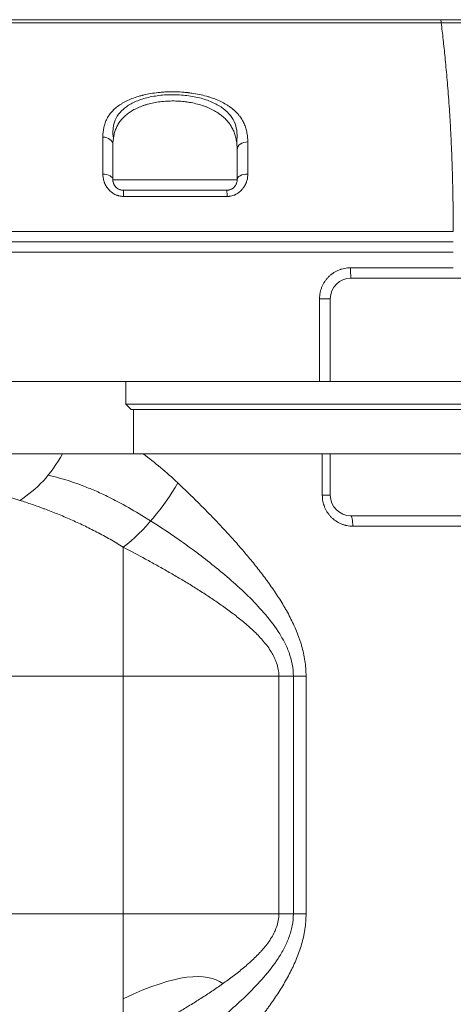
# Model space of a CAD drawing. Header units: millimetres. Extents: x 809 to 6054, y -5716 to -1261.
# Tile 74 of 94: x 5612.88 to 5619.58, y -5588.05 to -5572.8. Entities that reach past the tile are written whole.
import ezdxf

# ---------------------------------------------------------------- set-up
doc = ezdxf.new("R2010")
doc.units = ezdxf.units.MM
doc.header["$LTSCALE"] = 0.3175
doc.layers.add('1轮廓实线层', color=7, linetype='Continuous', lineweight=18)

# ---------------------------------------------------------------- blocks, each defined once
blk = doc.blocks.new('MR07S-930')
at = {"layer": '1轮廓实线层'}
for p, q in [((6890.304, -5665.551), (7091.981, -5665.551)), ((7091.904, -5665.236), (7107.281, -5665.236)), ((7091.981, -5665.551), (7109.2, -5665.551)), ((7060.26, -5680.736), (7072.26, -5680.736)), ((7093.143, -5686.736), (6890.257, -5686.736)), ((6890.259, -5686.737), (7093.147, -5686.737)), ((7083.221, -5689.236), (7093.148, -5689.236)), ((7099.26, -5690.236), (7083.26, -5690.236)), ((7081.26, -5692.236), (7080.221, -5692.236)), ((7080.221, -5700.236), (7080.221, -5692.236)), ((7081.26, -5692.236), (7081.26, -5700.236)), ((7080.221, -5700.236), (7035.842, -5700.236)), ((7061.51, -5700.236), (7061.51, -5702.436)), ((7081.26, -5700.236), (7080.221, -5700.236)), ((7101.26, -5700.236), (7081.26, -5700.236)), ((7061.51, -5702.436), (7062.01, -5702.936)), ((7061.51, -5702.436), (7121.01, -5702.436)), ((7120.51, -5702.936), (7062.01, -5702.936)), ((7062.26, -5702.936), (7062.26, -5707.236)), ((7080.489, -5707.236), (7063.196, -5707.236)), ((7080.489, -5707.236), (7081.26, -5707.236)), ((7080.489, -5711.236), (7080.489, -5707.236)), ((7081.26, -5707.236), (7101.26, -5707.236)), ((7081.26, -5711.236), (7081.26, -5707.236)), ((7081.26, -5711.236), (7080.489, -5711.236)), ((7083.26, -5713.236), (7099.26, -5713.236)), ((7099.093, -5714.236), (7083.427, -5714.236)), ((7061.26, -5728.736), (7061.26, -5716.276)), ((7061.26, -5728.736), (7021.26, -5728.736)), ((7076.293, -5728.736), (7061.26, -5728.736)), ((7061.26, -5728.736), (7061.26, -5751.736)), ((7076.293, -5751.736), (7076.293, -5728.736)), ((7076.293, -5728.736), (7078.919, -5728.736)), ((7077.695, -5751.736), (7077.695, -5728.736)), ((7078.919, -5728.736), (7078.919, -5751.736)), ((7021.26, -5751.736), (7061.26, -5751.736)), ((7061.26, -5751.736), (7061.26, -5764.196)), ((7061.26, -5751.736), (7076.293, -5751.736)), ((7076.293, -5751.736), (7078.919, -5751.736))]:
    blk.add_line(p, q, dxfattribs=at)
for centre, start, end in [((7083.26, -5692.236), 90, 180), ((7083.26, -5711.236), 180, 270)]:
    blk.add_arc(centre, 2, start, end, dxfattribs=at)
for centre, major_axis, ratio, start_param, end_param in [((7091.904, -5671.236), (0, -6), 0.04018, 2.816057, 3.141593), ((7059.26, -5677.363), (1, 0), 0.772394, 0, 1.547092), ((7073.26, -5677.814), (1, 0), 0.752193, 1.545415, 3.141593), ((7059.26, -5680.736), (1, 0), 0.569491, 0, 1.540131), ((7073.26, -5680.736), (1, 0), 0.569508, 1.539146, 3.141593), ((7061.26, -5682.736), (0, 1), 0.037459, 5.121668, 6.283185), ((7071.26, -5682.736), (0, -1), 0.038314, 1.980076, 3.141593), ((7083.26, -5689.236), (0, 1), 0.039331, 1.570796, 3.141593), ((7049.529, -5703.236), (3.921, 9.199), 0.703077, 3.916845, 4.573955), ((7061.26, -5710.046), (6.136, 7.896), 0.439103, 4.198098, 5.041253), ((7083.26, -5714.236), (0, -1), 0.166667, 1.570796, 3.141593)]:
    blk.add_ellipse(centre, major_axis=major_axis, ratio=ratio, start_param=start_param, end_param=end_param, dxfattribs=at)
for points in [[(7091.904, -5665.236), (7082.304, -5665.236), (7063.105, -5665.236), (7034.303, -5665.236), (7005.499, -5665.236), (6976.692, -5665.236), (6947.884, -5665.236), (6919.073, -5665.236), (6899.864, -5665.236), (6890.26, -5665.236)], [(7061.26, -5681.736), (7064.593, -5681.736), (7067.927, -5681.736), (7071.26, -5681.736)], [(7071.295, -5682.338), (7067.962, -5682.338), (7064.628, -5682.338), (7061.294, -5682.338)], [(6890.26, -5687.736), (6957.906, -5687.736), (7025.539, -5687.736), (7093.148, -5687.736)], [(7061.26, -5759.949), (7066.434, -5757.495), (7069.266, -5757.372), (7070.889, -5758.494)]]:
    blk.add_open_spline(points, degree=3, dxfattribs=at)
for points, knots in [([(7091.981, -5665.551), (7092.043, -5666.07), (7092.135, -5666.873), (7092.257, -5668.005), (7092.348, -5668.891), (7092.439, -5669.822), (7092.528, -5670.805), (7092.617, -5671.851), (7092.704, -5672.977), (7092.788, -5674.201), (7092.856, -5675.326), (7092.908, -5676.306), (7092.946, -5677.086), (7092.982, -5677.916), (7093.015, -5678.802), (7093.046, -5679.748), (7093.074, -5680.756), (7093.098, -5681.823), (7093.117, -5682.945), (7093.132, -5684.11), (7093.14, -5685.048), (7093.143, -5685.593), (7093.143, -5685.736)], [0, 0, 0, 0, 0.131748, 0.197623, 0.263499, 0.329375, 0.395251, 0.461129, 0.527007, 0.592886, 0.658766, 0.691715, 0.724663, 0.757616, 0.790568, 0.823525, 0.856479, 0.889438, 0.922396, 0.955355, 0.988311, 1, 1, 1, 1]), ([(7059.284, -5676.591), (7059.283, -5676.263), (7059.314, -5675.953), (7059.413, -5675.509), (7059.455, -5675.364), (7059.557, -5675.082), (7059.618, -5674.945), (7059.725, -5674.743), (7059.763, -5674.676), (7059.825, -5674.578), (7059.846, -5674.545), (7059.89, -5674.48), (7059.912, -5674.448), (7060.028, -5674.289), (7060.131, -5674.166), (7060.357, -5673.931), (7060.48, -5673.818), (7060.748, -5673.601), (7060.892, -5673.497), (7061.088, -5673.373), (7061.128, -5673.348), (7061.209, -5673.3), (7061.25, -5673.276), (7061.375, -5673.205), (7061.461, -5673.16), (7061.725, -5673.028), (7061.909, -5672.946), (7062.297, -5672.795), (7062.5, -5672.725), (7062.819, -5672.629), (7062.928, -5672.598), (7063.067, -5672.562), (7063.095, -5672.555), (7063.151, -5672.541), (7063.179, -5672.534), (7063.265, -5672.513), (7063.322, -5672.5), (7063.609, -5672.436), (7063.843, -5672.392), (7064.322, -5672.318), (7064.567, -5672.288), (7064.941, -5672.253), (7065.067, -5672.244), (7065.258, -5672.232), (7065.322, -5672.228), (7065.451, -5672.222), (7065.515, -5672.22), (7065.836, -5672.209), (7066.093, -5672.208), (7066.604, -5672.221), (7066.859, -5672.235), (7067.241, -5672.267), (7067.368, -5672.279), (7067.527, -5672.297), (7067.559, -5672.301), (7067.622, -5672.308), (7067.716, -5672.32), (7067.81, -5672.333), (7068.12, -5672.377), (7068.363, -5672.42), (7068.836, -5672.518), (7069.067, -5672.574), (7069.349, -5672.653), (7069.405, -5672.669), (7069.516, -5672.702), (7069.571, -5672.719), (7069.734, -5672.771), (7069.841, -5672.807), (7070.153, -5672.92), (7070.352, -5673.001), (7070.732, -5673.174), (7070.913, -5673.267), (7071.129, -5673.39), (7071.171, -5673.415), (7071.255, -5673.465), (7071.378, -5673.542), (7071.495, -5673.621), (7071.721, -5673.783), (7071.861, -5673.896), (7072.121, -5674.13), (7072.24, -5674.252), (7072.378, -5674.41), (7072.405, -5674.442), (7072.457, -5674.507), (7072.534, -5674.604), (7072.605, -5674.704), (7072.738, -5674.905), (7072.817, -5675.043), (7072.955, -5675.326), (7073.014, -5675.472), (7073.09, -5675.696), (7073.113, -5675.771), (7073.154, -5675.925), (7073.173, -5676.002), (7073.222, -5676.238), (7073.246, -5676.398), (7073.277, -5676.725), (7073.285, -5676.891), (7073.285, -5677.062)], [0, 0, 0, 0, 0.0625, 0.0625, 0.09375, 0.09375, 0.125, 0.125, 0.140625, 0.140625, 0.148438, 0.148438, 0.15625, 0.15625, 0.1875, 0.1875, 0.21875, 0.21875, 0.25, 0.25, 0.257813, 0.257813, 0.265625, 0.265625, 0.28125, 0.28125, 0.3125, 0.3125, 0.34375, 0.34375, 0.359375, 0.359375, 0.363281, 0.363281, 0.367188, 0.367188, 0.375, 0.375, 0.40625, 0.40625, 0.4375, 0.4375, 0.453125, 0.453125, 0.460938, 0.460938, 0.46875, 0.46875, 0.5, 0.5, 0.53125, 0.53125, 0.546875, 0.546875, 0.550781, 0.550781, 0.554688, 0.5625, 0.5625, 0.59375, 0.59375, 0.625, 0.625, 0.632813, 0.632813, 0.640625, 0.640625, 0.65625, 0.65625, 0.6875, 0.6875, 0.71875, 0.71875, 0.726563, 0.726563, 0.734375, 0.75, 0.75, 0.78125, 0.78125, 0.8125, 0.8125, 0.820313, 0.820313, 0.828125, 0.84375, 0.84375, 0.875, 0.875, 0.90625, 0.90625, 0.921875, 0.921875, 0.9375, 0.9375, 0.96875, 0.96875, 1, 1, 1, 1]), ([(7060.304, -5676.697), (7060.28, -5676.534), (7060.266, -5676.373), (7060.257, -5676.064), (7060.262, -5675.916), (7060.292, -5675.628), (7060.316, -5675.488), (7060.419, -5675.078), (7060.527, -5674.818), (7060.837, -5674.321), (7061.034, -5674.092), (7061.393, -5673.778), (7061.524, -5673.677), (7061.809, -5673.486), (7061.964, -5673.395), (7062.462, -5673.138), (7062.828, -5672.993), (7063.634, -5672.753), (7064.08, -5672.658), (7064.768, -5672.562), (7065.002, -5672.538), (7065.478, -5672.504), (7065.722, -5672.495), (7066.454, -5672.49), (7066.935, -5672.518), (7067.649, -5672.606), (7067.884, -5672.644), (7068.338, -5672.732), (7068.558, -5672.783), (7068.986, -5672.899), (7069.195, -5672.964), (7069.593, -5673.107), (7069.782, -5673.184), (7070.14, -5673.351), (7070.309, -5673.44), (7070.63, -5673.63), (7070.78, -5673.73), (7071.194, -5674.045), (7071.425, -5674.272), (7071.806, -5674.765), (7071.951, -5675.025), (7072.158, -5675.572), (7072.221, -5675.861), (7072.272, -5676.457), (7072.26, -5676.764), (7072.216, -5677.087), (7072.215, -5677.091), (7072.214, -5677.095)], [0, 0, 0, 0, 0.034177, 0.034177, 0.066342, 0.066342, 0.098506, 0.098506, 0.162835, 0.162835, 0.227165, 0.227165, 0.259329, 0.259329, 0.291494, 0.291494, 0.355823, 0.355823, 0.420152, 0.420152, 0.452317, 0.452317, 0.484481, 0.484481, 0.54881, 0.54881, 0.580975, 0.580975, 0.61314, 0.61314, 0.645304, 0.645304, 0.677469, 0.677469, 0.709633, 0.709633, 0.741798, 0.741798, 0.806127, 0.806127, 0.870456, 0.870456, 0.934786, 0.934786, 0.999115, 0.999115, 1, 1, 1, 1]), ([(7072.26, -5677.814), (7072.26, -5677.493), (7072.235, -5677.183), (7072.168, -5676.81), (7072.152, -5676.735), (7072.118, -5676.589), (7072.099, -5676.517), (7072.036, -5676.302), (7071.986, -5676.163), (7071.871, -5675.89), (7071.805, -5675.757), (7071.693, -5675.562), (7071.654, -5675.498), (7071.591, -5675.403), (7071.57, -5675.371), (7071.526, -5675.308), (7071.503, -5675.277), (7071.387, -5675.123), (7071.287, -5675.004), (7071.067, -5674.775), (7070.949, -5674.665), (7070.758, -5674.506), (7070.692, -5674.454), (7070.589, -5674.378), (7070.554, -5674.353), (7070.483, -5674.303), (7070.447, -5674.278), (7070.264, -5674.157), (7070.11, -5674.065), (7069.785, -5673.893), (7069.615, -5673.813), (7069.348, -5673.7), (7069.256, -5673.664), (7069.116, -5673.612), (7069.069, -5673.595), (7068.973, -5673.562), (7068.925, -5673.546), (7068.683, -5673.467), (7068.483, -5673.411), (7068.075, -5673.312), (7067.865, -5673.269), (7067.543, -5673.215), (7067.434, -5673.199), (7067.214, -5673.17), (7067.104, -5673.157), (7066.772, -5673.125), (7066.551, -5673.111), (7066.106, -5673.098), (7065.884, -5673.099), (7065.605, -5673.109), (7065.549, -5673.112), (7065.437, -5673.118), (7065.381, -5673.121), (7065.215, -5673.133), (7065.106, -5673.143), (7064.781, -5673.178), (7064.569, -5673.208), (7064.155, -5673.282), (7063.952, -5673.326), (7063.704, -5673.391), (7063.654, -5673.404), (7063.556, -5673.431), (7063.508, -5673.446), (7063.364, -5673.489), (7063.27, -5673.52), (7062.996, -5673.615), (7062.822, -5673.685), (7062.489, -5673.836), (7062.331, -5673.917), (7062.106, -5674.048), (7062.032, -5674.093), (7061.925, -5674.162), (7061.89, -5674.186), (7061.821, -5674.234), (7061.787, -5674.258), (7061.621, -5674.38), (7061.498, -5674.482), (7061.271, -5674.695), (7061.166, -5674.805), (7060.975, -5675.035), (7060.889, -5675.155), (7060.791, -5675.31), (7060.772, -5675.341), (7060.735, -5675.404), (7060.681, -5675.498), (7060.633, -5675.595), (7060.543, -5675.79), (7060.491, -5675.922), (7060.405, -5676.194), (7060.37, -5676.332), (7060.286, -5676.757), (7060.26, -5677.053), (7060.26, -5677.363)], [0, 0, 0, 0, 0.0625, 0.0625, 0.078125, 0.078125, 0.09375, 0.09375, 0.125, 0.125, 0.15625, 0.15625, 0.171875, 0.171875, 0.179688, 0.179688, 0.1875, 0.1875, 0.21875, 0.21875, 0.25, 0.25, 0.265625, 0.265625, 0.273438, 0.273438, 0.28125, 0.28125, 0.3125, 0.3125, 0.34375, 0.34375, 0.359375, 0.359375, 0.367188, 0.367188, 0.375, 0.375, 0.40625, 0.40625, 0.4375, 0.4375, 0.453125, 0.453125, 0.46875, 0.46875, 0.5, 0.5, 0.53125, 0.53125, 0.539063, 0.539063, 0.546875, 0.546875, 0.5625, 0.5625, 0.59375, 0.59375, 0.625, 0.625, 0.632813, 0.632813, 0.640625, 0.640625, 0.65625, 0.65625, 0.6875, 0.6875, 0.71875, 0.71875, 0.734375, 0.734375, 0.742188, 0.742188, 0.75, 0.75, 0.78125, 0.78125, 0.8125, 0.8125, 0.84375, 0.84375, 0.851562, 0.851562, 0.859375, 0.875, 0.875, 0.90625, 0.90625, 0.9375, 0.9375, 1, 1, 1, 1]), ([(7059.291, -5680.167), (7059.29, -5679.828), (7059.289, -5679.501), (7059.288, -5679.025), (7059.288, -5678.869), (7059.288, -5678.638), (7059.287, -5678.562), (7059.287, -5678.411), (7059.287, -5678.336), (7059.286, -5677.965), (7059.286, -5677.678), (7059.285, -5677.122), (7059.284, -5676.853), (7059.284, -5676.591)], [0, 0, 0, 0, 0.25, 0.25, 0.375, 0.375, 0.4375, 0.4375, 0.5, 0.5, 0.75, 0.75, 1, 1, 1, 1]), ([(7073.285, -5677.062), (7073.286, -5677.293), (7073.286, -5677.531), (7073.287, -5677.897), (7073.287, -5678.021), (7073.288, -5678.209), (7073.288, -5678.272), (7073.288, -5678.4), (7073.288, -5678.464), (7073.289, -5678.787), (7073.289, -5679.052), (7073.29, -5679.598), (7073.291, -5679.878), (7073.292, -5680.167)], [0, 0, 0, 0, 0.25, 0.25, 0.375, 0.375, 0.4375, 0.4375, 0.5, 0.5, 0.75, 0.75, 1, 1, 1, 1]), ([(7060.26, -5677.363), (7060.26, -5677.611), (7060.26, -5677.866), (7060.26, -5678.39), (7060.26, -5678.66), (7060.26, -5679.219), (7060.26, -5679.507), (7060.26, -5680.105), (7060.26, -5680.414), (7060.26, -5680.736)], [0, 0, 0, 0, 0.25, 0.25, 0.5, 0.5, 0.75, 0.75, 1, 1, 1, 1]), ([(7072.26, -5680.736), (7072.26, -5680.463), (7072.26, -5680.198), (7072.26, -5679.685), (7072.26, -5679.436), (7072.26, -5678.951), (7072.26, -5678.715), (7072.26, -5678.256), (7072.26, -5678.032), (7072.26, -5677.814)], [0, 0, 0, 0, 0.25, 0.25, 0.5, 0.5, 0.75, 0.75, 1, 1, 1, 1]), ([(7059.291, -5680.167), (7059.291, -5680.228), (7059.293, -5680.289), (7059.303, -5680.411), (7059.31, -5680.472), (7059.34, -5680.656), (7059.37, -5680.779), (7059.421, -5680.932), (7059.432, -5680.963), (7059.456, -5681.024), (7059.468, -5681.054), (7059.507, -5681.144), (7059.536, -5681.203), (7059.599, -5681.32), (7059.633, -5681.378), (7059.69, -5681.463), (7059.71, -5681.491), (7059.75, -5681.546), (7059.771, -5681.573), (7059.837, -5681.654), (7059.883, -5681.705), (7059.981, -5681.804), (7060.033, -5681.852), (7060.115, -5681.92), (7060.144, -5681.942), (7060.201, -5681.984), (7060.231, -5682.005), (7060.321, -5682.064), (7060.383, -5682.1), (7060.511, -5682.166), (7060.578, -5682.195), (7060.664, -5682.227), (7060.682, -5682.233), (7060.717, -5682.245), (7060.769, -5682.262), (7060.822, -5682.277), (7060.929, -5682.303), (7061.001, -5682.316), (7061.146, -5682.333), (7061.22, -5682.338), (7061.294, -5682.338)], [0, 0, 0, 0, 0.0625, 0.0625, 0.125, 0.125, 0.25, 0.25, 0.28125, 0.28125, 0.3125, 0.3125, 0.375, 0.375, 0.4375, 0.4375, 0.46875, 0.46875, 0.5, 0.5, 0.5625, 0.5625, 0.625, 0.625, 0.65625, 0.65625, 0.6875, 0.6875, 0.75, 0.75, 0.8125, 0.8125, 0.828125, 0.828125, 0.84375, 0.875, 0.875, 0.9375, 0.9375, 1, 1, 1, 1]), ([(7061.26, -5681.736), (7061.218, -5681.736), (7061.136, -5681.731), (7061.056, -5681.716), (7060.996, -5681.701), (7060.976, -5681.695), (7060.937, -5681.683), (7060.918, -5681.676), (7060.862, -5681.654), (7060.827, -5681.638), (7060.759, -5681.602), (7060.727, -5681.583), (7060.68, -5681.551), (7060.665, -5681.54), (7060.636, -5681.518), (7060.622, -5681.507), (7060.555, -5681.449), (7060.509, -5681.4), (7060.449, -5681.323), (7060.431, -5681.297), (7060.399, -5681.245), (7060.384, -5681.219), (7060.357, -5681.167), (7060.345, -5681.14), (7060.324, -5681.088), (7060.314, -5681.062), (7060.29, -5680.984), (7060.278, -5680.934), (7060.267, -5680.859), (7060.264, -5680.834), (7060.261, -5680.784), (7060.26, -5680.76), (7060.26, -5680.736)], [0, 0, 0, 0, 0.0625, 0.125, 0.125, 0.15625, 0.15625, 0.1875, 0.1875, 0.25, 0.25, 0.3125, 0.3125, 0.34375, 0.34375, 0.375, 0.375, 0.5, 0.5, 0.5625, 0.5625, 0.625, 0.625, 0.6875, 0.6875, 0.75, 0.75, 0.875, 0.875, 0.9375, 0.9375, 1, 1, 1, 1]), ([(7072.26, -5680.736), (7072.26, -5680.786), (7072.256, -5680.836), (7072.241, -5680.938), (7072.229, -5680.989), (7072.204, -5681.067), (7072.194, -5681.093), (7072.173, -5681.146), (7072.16, -5681.172), (7072.119, -5681.25), (7072.087, -5681.302), (7072.028, -5681.377), (7072.007, -5681.402), (7071.972, -5681.438), (7071.96, -5681.45), (7071.935, -5681.473), (7071.923, -5681.485), (7071.883, -5681.519), (7071.855, -5681.54), (7071.796, -5681.581), (7071.764, -5681.6), (7071.714, -5681.627), (7071.697, -5681.636), (7071.661, -5681.652), (7071.643, -5681.66), (7071.588, -5681.682), (7071.549, -5681.694), (7071.49, -5681.709), (7071.47, -5681.714), (7071.429, -5681.722), (7071.408, -5681.725), (7071.366, -5681.73), (7071.345, -5681.732), (7071.303, -5681.735), (7071.281, -5681.736), (7071.26, -5681.736)], [0, 0, 0, 0, 0.125, 0.125, 0.25, 0.25, 0.3125, 0.3125, 0.375, 0.375, 0.5, 0.5, 0.5625, 0.5625, 0.59375, 0.59375, 0.625, 0.625, 0.6875, 0.6875, 0.75, 0.75, 0.78125, 0.78125, 0.8125, 0.8125, 0.875, 0.875, 0.90625, 0.90625, 0.9375, 0.9375, 0.96875, 0.96875, 1, 1, 1, 1]), ([(7071.295, -5682.338), (7071.333, -5682.338), (7071.389, -5682.336), (7071.445, -5682.332), (7071.483, -5682.328), (7071.501, -5682.326), (7071.594, -5682.315), (7071.667, -5682.301), (7071.809, -5682.266), (7071.879, -5682.244), (7071.981, -5682.206), (7072.032, -5682.185), (7072.081, -5682.162), (7072.114, -5682.147), (7072.131, -5682.138), (7072.212, -5682.097), (7072.274, -5682.06), (7072.393, -5681.982), (7072.449, -5681.939), (7072.557, -5681.85), (7072.609, -5681.803), (7072.682, -5681.728), (7072.706, -5681.703), (7072.752, -5681.651), (7072.774, -5681.625), (7072.882, -5681.491), (7072.956, -5681.379), (7073.05, -5681.204), (7073.079, -5681.144), (7073.118, -5681.054), (7073.13, -5681.023), (7073.153, -5680.963), (7073.164, -5680.932), (7073.214, -5680.78), (7073.243, -5680.658), (7073.282, -5680.413), (7073.292, -5680.29), (7073.292, -5680.167)], [0, 0, 0, 0, 0.03125, 0.046875, 0.046875, 0.0625, 0.0625, 0.125, 0.125, 0.1875, 0.1875, 0.21875, 0.234375, 0.234375, 0.25, 0.25, 0.3125, 0.3125, 0.375, 0.375, 0.4375, 0.4375, 0.46875, 0.46875, 0.5, 0.5, 0.625, 0.625, 0.6875, 0.6875, 0.71875, 0.71875, 0.75, 0.75, 0.875, 0.875, 1, 1, 1, 1]), ([(7080.221, -5692.236), (7080.221, -5692.137), (7080.231, -5691.94), (7080.26, -5691.745), (7080.289, -5691.599), (7080.3, -5691.551), (7080.324, -5691.455), (7080.337, -5691.408), (7080.38, -5691.267), (7080.446, -5691.083), (7080.53, -5690.906), (7080.599, -5690.777), (7080.623, -5690.734), (7080.662, -5690.67), (7080.675, -5690.649), (7080.701, -5690.607), (7080.769, -5690.504), (7080.9, -5690.327), (7081.097, -5690.11), (7081.243, -5689.978), (7081.338, -5689.9), (7081.357, -5689.885), (7081.396, -5689.854), (7081.455, -5689.809), (7081.516, -5689.767), (7081.638, -5689.686), (7081.805, -5689.585), (7081.982, -5689.502), (7082.118, -5689.445), (7082.164, -5689.428), (7082.234, -5689.403), (7082.258, -5689.395), (7082.304, -5689.379), (7082.422, -5689.342), (7082.636, -5689.289), (7082.829, -5689.26), (7083.023, -5689.241), (7083.122, -5689.236), (7083.221, -5689.236)], [0, 0, 0, 0, 0.0625, 0.125, 0.125, 0.15625, 0.15625, 0.1875, 0.1875, 0.25, 0.3125, 0.3125, 0.34375, 0.34375, 0.359375, 0.359375, 0.375, 0.4375, 0.5, 0.5625, 0.5625, 0.578125, 0.578125, 0.59375, 0.625, 0.625, 0.6875, 0.75, 0.75, 0.78125, 0.78125, 0.796875, 0.796875, 0.8125, 0.875, 0.9375, 0.9375, 1, 1, 1, 1]), ([(7055.394, -5707.236), (7055.141, -5707.236), (7054.765, -5707.236), (7054.394, -5707.236), (7054.149, -5707.236), (7054.026, -5707.236), (7053.419, -5707.236), (7052.945, -5707.236), (7052.024, -5707.236), (7051.576, -5707.236), (7050.704, -5707.236), (7050.282, -5707.236), (7049.051, -5707.236), (7048.282, -5707.236), (7047.208, -5707.236), (7046.691, -5707.236), (7046.205, -5707.236), (7045.967, -5707.236), (7045.888, -5707.236), (7045.734, -5707.236), (7045.657, -5707.236), (7045.28, -5707.236), (7044.851, -5707.236), (7044.391, -5707.236), (7044.203, -5707.236), (7044.08, -5707.236), (7044.019, -5707.236), (7043.72, -5707.236), (7043.497, -5707.236), (7043.085, -5707.236), (7042.896, -5707.236), (7042.548, -5707.236), (7042.39, -5707.236), (7042.106, -5707.236), (7041.853, -5707.236), (7041.567, -5707.236), (7041.44, -5707.236), (7041.393, -5707.236)], [0, 0, 0, 0, 0.03125, 0.046875, 0.046875, 0.0625, 0.0625, 0.125, 0.125, 0.1875, 0.1875, 0.25, 0.25, 0.375, 0.375, 0.4375, 0.46875, 0.46875, 0.484375, 0.484375, 0.5, 0.5, 0.5625, 0.59375, 0.609375, 0.609375, 0.625, 0.625, 0.6875, 0.6875, 0.75, 0.75, 0.8125, 0.8125, 0.875, 0.9375, 1, 1, 1, 1]), ([(7063.196, -5707.236), (7062.541, -5707.236), (7061.882, -5707.236), (7060.565, -5707.236), (7059.907, -5707.236), (7058.598, -5707.236), (7057.947, -5707.236), (7056.659, -5707.236), (7056.022, -5707.236), (7055.394, -5707.236)], [0, 0, 0, 0, 0.25, 0.25, 0.5, 0.5, 0.75, 0.75, 1, 1, 1, 1]), ([(7063.196, -5707.236), (7063.754, -5707.659), (7064.311, -5708.103), (7065.422, -5709.038), (7065.975, -5709.529), (7066.523, -5710.046)], [0, 0, 0, 0, 0.5, 0.5, 1, 1, 1, 1]), ([(7051.255, -5711.736), (7050.75, -5711.575), (7050.26, -5711.424), (7049.308, -5711.138), (7048.847, -5711.003), (7047.948, -5710.752), (7047.512, -5710.634), (7046.662, -5710.416), (7046.25, -5710.315), (7045.447, -5710.129), (7045.057, -5710.044), (7044.3, -5709.888), (7043.933, -5709.817), (7043.399, -5709.72), (7043.224, -5709.689), (7042.966, -5709.645), (7042.88, -5709.631), (7042.711, -5709.603), (7042.627, -5709.59), (7042.213, -5709.524), (7041.895, -5709.478), (7041.439, -5709.416), (7041.29, -5709.397), (7040.999, -5709.36), (7040.858, -5709.343), (7040.445, -5709.296), (7040.185, -5709.269), (7039.696, -5709.221), (7039.467, -5709.202), (7039.041, -5709.168), (7038.843, -5709.155), (7038.48, -5709.133), (7038.149, -5709.117), (7037.883, -5709.111), (7037.708, -5709.11), (7037.627, -5709.111), (7037.555, -5709.113), (7037.509, -5709.114), (7037.487, -5709.115), (7037.383, -5709.121), (7037.318, -5709.128), (7037.269, -5709.138)], [0, 0, 0, 0, 0.0625, 0.0625, 0.125, 0.125, 0.1875, 0.1875, 0.25, 0.25, 0.3125, 0.3125, 0.375, 0.375, 0.40625, 0.40625, 0.421875, 0.421875, 0.4375, 0.4375, 0.5, 0.5, 0.53125, 0.53125, 0.5625, 0.5625, 0.625, 0.625, 0.6875, 0.6875, 0.75, 0.75, 0.8125, 0.875, 0.875, 0.90625, 0.921875, 0.921875, 0.9375, 0.9375, 1, 1, 1, 1]), ([(7061.251, -5712.147), (7060.743, -5711.864), (7060.237, -5711.601), (7059.323, -5711.157), (7058.914, -5710.97), (7058.1, -5710.621), (7057.697, -5710.459), (7056.143, -5709.874), (7055.042, -5709.546), (7054.002, -5709.305)], [0, 0, 0, 0, 0.198868, 0.198868, 0.361611, 0.361611, 0.524354, 0.524354, 1, 1, 1, 1]), ([(7066.523, -5710.046), (7067.18, -5710.665), (7067.836, -5711.299), (7068.653, -5712.112), (7068.816, -5712.275), (7069.142, -5712.604), (7069.304, -5712.769), (7069.792, -5713.269), (7070.115, -5713.605), (7070.757, -5714.284), (7071.076, -5714.627), (7071.71, -5715.321), (7072.024, -5715.672), (7072.647, -5716.382), (7072.955, -5716.742), (7073.564, -5717.47), (7073.865, -5717.839), (7074.458, -5718.589), (7074.749, -5718.969), (7075.32, -5719.743), (7075.6, -5720.136), (7076.143, -5720.94), (7076.407, -5721.351), (7076.724, -5721.877), (7076.787, -5721.982), (7076.91, -5722.195), (7076.971, -5722.302), (7077.151, -5722.623), (7077.268, -5722.839), (7077.604, -5723.494), (7077.812, -5723.939), (7078.093, -5724.622), (7078.181, -5724.853), (7078.304, -5725.203), (7078.363, -5725.379), (7078.418, -5725.557), (7078.455, -5725.676), (7078.472, -5725.736), (7078.627, -5726.275), (7078.735, -5726.76), (7078.881, -5727.739), (7078.919, -5728.235), (7078.919, -5728.736)], [0, 0, 0, 0, 0.125, 0.125, 0.15625, 0.15625, 0.1875, 0.1875, 0.25, 0.25, 0.3125, 0.3125, 0.375, 0.375, 0.4375, 0.4375, 0.5, 0.5, 0.5625, 0.5625, 0.625, 0.625, 0.6875, 0.6875, 0.703125, 0.703125, 0.71875, 0.71875, 0.75, 0.75, 0.8125, 0.8125, 0.84375, 0.84375, 0.859375, 0.867187, 0.867187, 0.875, 0.875, 0.9375, 0.9375, 1, 1, 1, 1]), ([(7083.427, -5714.236), (7083.329, -5714.236), (7083.135, -5714.226), (7082.944, -5714.197), (7082.825, -5714.172), (7082.801, -5714.167), (7082.754, -5714.156), (7082.73, -5714.151), (7082.66, -5714.132), (7082.613, -5714.119), (7082.475, -5714.076), (7082.294, -5714.009), (7082.122, -5713.925), (7081.995, -5713.856), (7081.932, -5713.819), (7081.871, -5713.781), (7081.83, -5713.754), (7081.809, -5713.74), (7081.709, -5713.672), (7081.555, -5713.554), (7081.343, -5713.358), (7081.215, -5713.212), (7081.123, -5713.098), (7081.093, -5713.059), (7081.036, -5712.98), (7081.008, -5712.94), (7080.929, -5712.817), (7080.831, -5712.65), (7080.749, -5712.473), (7080.694, -5712.337), (7080.677, -5712.292), (7080.652, -5712.222), (7080.644, -5712.198), (7080.629, -5712.152), (7080.593, -5712.034), (7080.541, -5711.821), (7080.513, -5711.628), (7080.494, -5711.433), (7080.489, -5711.335), (7080.489, -5711.236)], [0, 0, 0, 0, 0.0625, 0.125, 0.125, 0.140625, 0.140625, 0.15625, 0.15625, 0.1875, 0.1875, 0.25, 0.3125, 0.3125, 0.34375, 0.359375, 0.359375, 0.375, 0.375, 0.4375, 0.5, 0.5625, 0.5625, 0.59375, 0.59375, 0.625, 0.625, 0.6875, 0.75, 0.75, 0.78125, 0.78125, 0.796875, 0.796875, 0.8125, 0.875, 0.9375, 0.9375, 1, 1, 1, 1]), ([(7061.26, -5716.276), (7060.835, -5716.007), (7060.41, -5715.752), (7059.559, -5715.264), (7059.134, -5715.031), (7058.285, -5714.586), (7057.861, -5714.374), (7057.015, -5713.968), (7056.594, -5713.774), (7055.754, -5713.403), (7055.335, -5713.226), (7054.503, -5712.888), (7054.088, -5712.726), (7053.574, -5712.534), (7053.471, -5712.496), (7053.266, -5712.42), (7053.163, -5712.383), (7052.856, -5712.273), (7052.653, -5712.201), (7052.047, -5711.992), (7051.648, -5711.861), (7051.255, -5711.736)], [0, 0, 0, 0, 0.125, 0.125, 0.25, 0.25, 0.375, 0.375, 0.5, 0.5, 0.625, 0.625, 0.75, 0.75, 0.78125, 0.78125, 0.8125, 0.8125, 0.875, 0.875, 1, 1, 1, 1]), ([(7077.695, -5728.736), (7077.695, -5727.947), (7077.54, -5727.193), (7077.139, -5726.098), (7076.978, -5725.744), (7076.623, -5725.064), (7076.427, -5724.736), (7075.802, -5723.781), (7075.33, -5723.177), (7074.346, -5722.037), (7073.833, -5721.5), (7072.256, -5719.949), (7071.156, -5718.999), (7069.481, -5717.649), (7068.917, -5717.212), (7067.786, -5716.365), (7067.222, -5715.956), (7065.537, -5714.774), (7064.422, -5714.041), (7062.626, -5712.936), (7061.935, -5712.53), (7061.251, -5712.147)], [0, 0, 0, 0, 0.08878, 0.08878, 0.133171, 0.133171, 0.177561, 0.177561, 0.266341, 0.266341, 0.355122, 0.355122, 0.532683, 0.532683, 0.621463, 0.621463, 0.710244, 0.710244, 0.887805, 0.887805, 1, 1, 1, 1]), ([(7076.293, -5728.736), (7076.293, -5728.295), (7076.213, -5727.87), (7076.051, -5727.405), (7076.032, -5727.353), (7075.993, -5727.251), (7075.931, -5727.099), (7075.861, -5726.951), (7075.787, -5726.804), (7075.762, -5726.756), (7075.71, -5726.659), (7075.683, -5726.612), (7075.602, -5726.471), (7075.546, -5726.378), (7075.371, -5726.106), (7075.247, -5725.932), (7074.988, -5725.592), (7074.852, -5725.427), (7074.572, -5725.105), (7074.427, -5724.948), (7074.13, -5724.641), (7073.978, -5724.49), (7073.784, -5724.306), (7073.745, -5724.269), (7073.667, -5724.196), (7073.627, -5724.159), (7073.509, -5724.051), (7073.429, -5723.979), (7073.189, -5723.766), (7073.028, -5723.628), (7072.539, -5723.219), (7072.207, -5722.956), (7071.536, -5722.444), (7071.196, -5722.196), (7070.511, -5721.71), (7070.166, -5721.473), (7069.471, -5721.008), (7069.121, -5720.779), (7068.418, -5720.331), (7068.065, -5720.11), (7067.357, -5719.675), (7067.001, -5719.461), (7066.288, -5719.039), (7065.931, -5718.831), (7065.394, -5718.522), (7065.214, -5718.42), (7064.855, -5718.216), (7064.676, -5718.115), (7064.136, -5717.814), (7063.777, -5717.616), (7062.698, -5717.029), (7061.979, -5716.648), (7061.26, -5716.276)], [0, 0, 0, 0, 0.0625, 0.0625, 0.070313, 0.070313, 0.078125, 0.09375, 0.09375, 0.101563, 0.101563, 0.109375, 0.109375, 0.125, 0.125, 0.15625, 0.15625, 0.1875, 0.1875, 0.21875, 0.21875, 0.25, 0.25, 0.257813, 0.257813, 0.265625, 0.265625, 0.28125, 0.28125, 0.3125, 0.3125, 0.375, 0.375, 0.4375, 0.4375, 0.5, 0.5, 0.5625, 0.5625, 0.625, 0.625, 0.6875, 0.6875, 0.75, 0.75, 0.78125, 0.78125, 0.8125, 0.8125, 0.875, 0.875, 1, 1, 1, 1]), ([(7061.26, -5764.196), (7061.98, -5763.823), (7062.699, -5763.442), (7064.136, -5762.66), (7064.853, -5762.26), (7065.926, -5761.644), (7066.283, -5761.436), (7066.995, -5761.014), (7067.351, -5760.8), (7068.06, -5760.365), (7068.413, -5760.144), (7069.117, -5759.695), (7069.468, -5759.466), (7070.166, -5758.999), (7070.513, -5758.76), (7071.03, -5758.394), (7071.201, -5758.27), (7071.457, -5758.082), (7071.543, -5758.019), (7071.713, -5757.892), (7071.798, -5757.828), (7072.22, -5757.506), (7072.553, -5757.242), (7073.042, -5756.832), (7073.203, -5756.693), (7073.522, -5756.41), (7073.679, -5756.266), (7073.988, -5755.972), (7074.139, -5755.821), (7074.362, -5755.59), (7074.436, -5755.512), (7074.581, -5755.354), (7074.653, -5755.274), (7074.864, -5755.03), (7075, -5754.864), (7075.259, -5754.524), (7075.382, -5754.35), (7075.611, -5753.99), (7075.718, -5753.805), (7075.863, -5753.517), (7075.909, -5753.419), (7075.973, -5753.27), (7075.993, -5753.219), (7076.033, -5753.118), (7076.052, -5753.066), (7076.213, -5752.602), (7076.293, -5752.176), (7076.293, -5751.736)], [0, 0, 0, 0, 0.125, 0.125, 0.25, 0.25, 0.3125, 0.3125, 0.375, 0.375, 0.4375, 0.4375, 0.5, 0.5, 0.5625, 0.5625, 0.59375, 0.59375, 0.609375, 0.609375, 0.625, 0.625, 0.6875, 0.6875, 0.71875, 0.71875, 0.75, 0.75, 0.78125, 0.78125, 0.796875, 0.796875, 0.8125, 0.8125, 0.84375, 0.84375, 0.875, 0.875, 0.90625, 0.90625, 0.921875, 0.921875, 0.929687, 0.929687, 0.9375, 0.9375, 1, 1, 1, 1]), ([(7061.421, -5768.229), (7062.042, -5767.879), (7062.669, -5767.509), (7063.856, -5766.779), (7064.413, -5766.425), (7065.536, -5765.686), (7066.104, -5765.301), (7067.798, -5764.111), (7068.923, -5763.272), (7071.142, -5761.485), (7072.238, -5760.538), (7073.818, -5758.988), (7074.333, -5758.449), (7075.323, -5757.303), (7075.793, -5756.703), (7076.422, -5755.745), (7076.619, -5755.415), (7076.978, -5754.729), (7077.137, -5754.377), (7077.404, -5753.653), (7077.511, -5753.281), (7077.658, -5752.511), (7077.695, -5752.123), (7077.695, -5751.736)], [0, 0, 0, 0, 0.102769, 0.102769, 0.192497, 0.192497, 0.282224, 0.282224, 0.46168, 0.46168, 0.641136, 0.641136, 0.730863, 0.730863, 0.820591, 0.820591, 0.865455, 0.865455, 0.910319, 0.910319, 0.955183, 0.955183, 1, 1, 1, 1]), ([(7078.919, -5751.736), (7078.919, -5752.236), (7078.881, -5752.731), (7078.789, -5753.346), (7078.769, -5753.469), (7078.724, -5753.714), (7078.699, -5753.836), (7078.619, -5754.2), (7078.557, -5754.44), (7078.352, -5755.152), (7078.188, -5755.616), (7077.908, -5756.299), (7077.809, -5756.525), (7077.654, -5756.86), (7077.601, -5756.971), (7077.492, -5757.193), (7077.437, -5757.303), (7077.156, -5757.851), (7076.915, -5758.278), (7076.411, -5759.115), (7076.147, -5759.525), (7075.739, -5760.13), (7075.6, -5760.33), (7075.389, -5760.628), (7075.318, -5760.727), (7075.176, -5760.924), (7075.104, -5761.022), (7074.744, -5761.51), (7074.45, -5761.893), (7073.854, -5762.646), (7073.552, -5763.016), (7072.941, -5763.747), (7072.632, -5764.107), (7072.009, -5764.817), (7071.695, -5765.167), (7071.062, -5765.86), (7070.744, -5766.202), (7070.104, -5766.879), (7069.782, -5767.213), (7069.136, -5767.874), (7068.812, -5768.202), (7067.836, -5769.173), (7067.181, -5769.806), (7066.523, -5770.426)], [0, 0, 0, 0, 0.0625, 0.0625, 0.078125, 0.078125, 0.09375, 0.09375, 0.125, 0.125, 0.1875, 0.1875, 0.21875, 0.21875, 0.234375, 0.234375, 0.25, 0.25, 0.3125, 0.3125, 0.375, 0.375, 0.40625, 0.40625, 0.421875, 0.421875, 0.4375, 0.4375, 0.5, 0.5, 0.5625, 0.5625, 0.625, 0.625, 0.6875, 0.6875, 0.75, 0.75, 0.8125, 0.8125, 0.875, 0.875, 1, 1, 1, 1])]:
    blk.add_open_spline(points, degree=3, knots=knots, dxfattribs=at)
blk.add_rational_spline([(6890.257, -5685.736), (6957.904, -5685.736), (7025.534, -5685.736), (7093.143, -5685.736)], [1, 0.999974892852, 0.999974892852, 1], degree=3, dxfattribs=at)

msp = doc.modelspace()

# ---------------------------------------------------------------- block references
at = {"xscale": 0.16, "yscale": 0.16, "zscale": 0.16}
msp.add_blockref('MR07S-930', (4484.67476, -4666.36698), dxfattribs=at)

doc.saveas('drawing.dxf')
